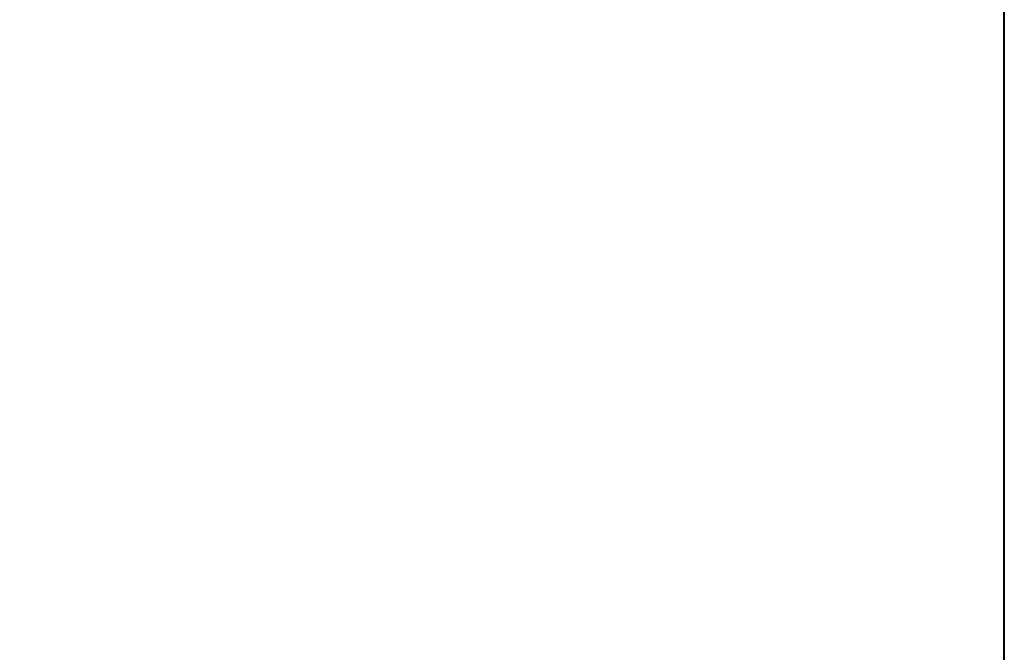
# Model space of a CAD drawing. Header units: millimetres. Extents: x 105028 to 874735, y -568483 to 191941.
# Tile 122 of 135: x 601485 to 622235, y 95973 to 109311. Entities that reach past the tile are written whole.
import ezdxf

# ---------------------------------------------------------------- set-up
doc = ezdxf.new("R2010")
doc.units = ezdxf.units.MM
doc.layers.add('формат', color=250, linetype='Continuous')
doc.styles.add('Arial', font='arial.ttf', dxfattribs={"width": 0.9, "height": 699.9999999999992})

# ---------------------------------------------------------------- blocks, each defined once
blk = doc.blocks.new('*U56')
at = {"lineweight": 40}
blk.add_lwpolyline([(-400, 4.999999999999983), (-4.999999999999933, 5.000000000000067), (-5.000000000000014, 589.0000000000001), (-400.0000000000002, 589.0000000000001)], close=True, dxfattribs=at)
at = {"style": 'Arial', "width": 0.9, "flags": 8}
blk.add_attdef('FORMAT', (-36.87188609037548, 1.257088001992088), '', height=2.8, dxfattribs=at)

msp = doc.modelspace()

# ---------------------------------------------------------------- block references
at = {"layer": 'формат', "xscale": 100, "yscale": 100, "zscale": 100}
msp.add_blockref('*U56', (622734.7403798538, 78333.9208188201), dxfattribs=at)

doc.saveas('drawing.dxf')
